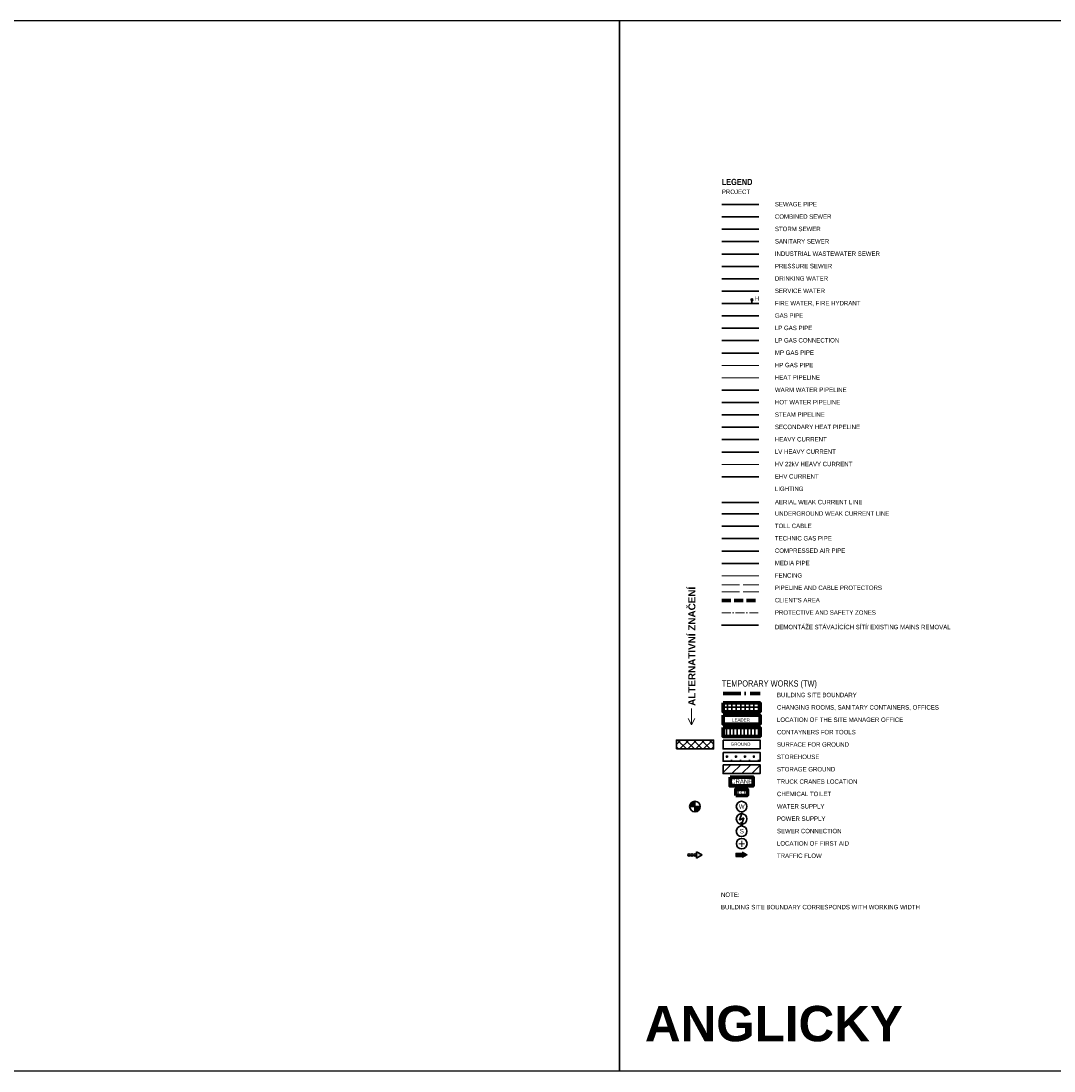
# Model space of a CAD drawing. Header units: metres. Extents: x -535942 to -530626, y -1087729 to -1086275.
# Tile 246 of 247: x -531215 to -530923, y -1087519 to -1087222. Entities that reach past the tile are written whole.
import ezdxf

# ---------------------------------------------------------------- set-up
doc = ezdxf.new("R2010")
doc.units = ezdxf.units.M
for name, pattern in [('A_CARA_07', [7, 5, -2]), ('A_CARA_15', [7.6, 5, -1.3, 0, -1.3]), ('B_CARA_06', [6, 5, -1])]:
    doc.linetypes.add(name, pattern=pattern)
for name, color, linetype, lineweight in [('AG_chranicky site', 240, 'B_CARA_06', 18), ('AG_horkovod', 240, 'G_POTR_653_PN', 35), ('AG_kanal', 24, 'G_POTR_623_PN', 35), ('AG_kanal destova', 24, 'G_POTR_626_PN', 35), ('AG_kanal jednotna', 24, 'G_POTR_624_PN', 35), ('AG_kanal prumyslova', 24, 'G_POTR_628_PN', 35), ('AG_kanal splaskova', 24, 'G_POTR_627_PN', 35), ('AG_kanal vytlacna', 24, 'G_POTR_629_PN', 35), ('AG_legenda nové', 240, 'Continuous', 35), ('AG_ochranne pasmo', 7, 'A_CARA_15', 15), ('AG_oploceni', 240, 'G_PLOT_212', 18), ('AG_parovod', 240, 'G_POTR_654_PN', 35), ('AG_plyn', 33, 'G_POTR_632_PN', 35), ('AG_plyn NTL', 33, 'G_POTR_633_PN', 35), ('AG_plyn STL', 33, 'G_POTR_634_PN', 35), ('AG_plyn technicky', 33, 'G_POTR_636_PN', 35), ('AG_plyn VTL', 251, 'G_POTR_635_PN', 13), ('AG_pozemek investora', 210, 'A_CARA_07', 70), ('AG_produktovod', 120, 'G_POTR_680_PN', 35), ('AG_rusene objekty', 240, 'HP_03_DEM', 35), ('AG_silno', 220, 'G_VED_659_PN', 35), ('AG_silno NN', 220, 'G_VED_660_PN', 35), ('AG_silno VN', 251, 'G_VED_661_PN', 13), ('AG_silno VVN', 220, 'G_VED_662_PN', 35), ('AG_slabo dalk kabel', 100, 'HP_04_916DK', 35), ('AG_slabo nadzemni', 3, 'G_VED_670_NZ', 35), ('AG_slabo podzemni', 100, 'G_VED_670_PN', 35), ('AG_sondy vrty', 50, 'Continuous', 18), ('AG_teplo', 240, 'G_POTR_651_PN', 13), ('AG_teplovod', 240, 'G_POTR_652_PN', 35), ('AG_teplovod sekunder', 240, 'G_POTR_655_PN', 35), ('AG_voda pitna', 120, 'G_POTR_616_PN', 35), ('AG_voda pozarni', 120, 'G_POTR_615_PN', 35), ('AG_voda uzitkova', 120, 'G_POTR_617_PN', 35), ('AG_vzduch stlaceny', 33, 'G_POTR_637_PN', 35), ('AG_Z1 zamereni fy xy', 251, 'Continuous', 13), ('AG_ZOV budovy tluste', 124, 'Continuous', 70), ('AG_ZOV hranice staveniste', 124, 'A_CARA_15', 70), ('AG_ZOV srafy znacky', 90, 'Continuous', 35), ('AG_ZOV text 35 tucne', 90, 'Continuous', 70)]:
    doc.layers.add(name, color=color, linetype=linetype, lineweight=lineweight)
doc.layers.add('AG_pomocné čáry', color=2, linetype='Continuous', lineweight=25, plot=False)
doc.layers.add('AG_popis nové', color=240, linetype='Continuous')
doc.layers.add('AG_ZOV legenda', color=90, linetype='Continuous')
doc.styles.add('LEGENDA_ARIAL_A', font='arialbd.ttf')
doc.styles.add('LEGENDA_ARIAL_B', font='arial.ttf')
doc.styles.add('ROMANS', font='romans')
doc.styles.get("Standard").update_dxf_attribs({"font": 'ARIALN.TTF'})
doc.styles.add('styl1', font='ARIALNB.TTF')
doc.linetypes.add('G_PLOT_212', pattern='A,5,[220,hpfmlin.shx,S=1,R=0,X=0,Y=0],5', length=10)
doc.linetypes.add('G_POTR_615_PN', pattern='A,0.5,-1,2,-6.5,[3,hpfmlin.shx,S=1,R=0,X=0,Y=0],-6.5,2,-1,0.5', length=20)
doc.linetypes.add('G_POTR_616_PN', pattern='A,0.5,-1,2,-6.5,[2,hpfmlin.shx,S=1,R=0,X=0,Y=0],-6.5,2,-1,0.5', length=20)
doc.linetypes.add('G_POTR_617_PN', pattern='A,0.5,-1,2,-6.5,[1,hpfmlin.shx,S=1,R=0,X=0,Y=0],-6.5,2,-1,0.5', length=20)
doc.linetypes.add('G_POTR_623_PN', pattern='A,0.5,-1,2,-6.5,[6,hpfmlin.shx,S=1,R=0,X=0,Y=0],-6.5,2,-1,0.5', length=20)
doc.linetypes.add('G_POTR_624_PN', pattern='A,0.5,-1,2,-6.5,[7,hpfmlin.shx,S=1,R=0,X=0,Y=0],-6.5,2,-1,0.5', length=20)
doc.linetypes.add('G_POTR_626_PN', pattern='A,0.5,-1,2,-6.5,[8,hpfmlin.shx,S=1,R=0,X=0,Y=0],-6.5,2,-1,0.5', length=20)
doc.linetypes.add('G_POTR_627_PN', pattern='A,0.5,-1,2,-6.5,[9,hpfmlin.shx,S=1,R=0,X=0,Y=0],-6.5,2,-1,0.5', length=20)
doc.linetypes.add('G_POTR_628_PN', pattern='A,0.5,-1,2,-6.5,[10,hpfmlin.shx,S=1,R=0,X=0,Y=0],-6.5,2,-1,0.5', length=20)
doc.linetypes.add('G_POTR_629_PN', pattern='A,0.5,-1,2,-6.5,[12,hpfmlin.shx,S=1,R=0,X=0,Y=0],-6.5,2,-1,0.5', length=20)
doc.linetypes.add('G_POTR_632_PN', pattern='A,0.5,-1,2,-6.5,[13,hpfmlin.shx,S=1,R=0,X=0,Y=0],-6.5,2,-1,0.5', length=20)
doc.linetypes.add('G_POTR_633_PN', pattern='A,0.5,-1,2,-6.5,[14,hpfmlin.shx,S=1,R=0,X=0,Y=0],-6.5,2,-1,0.5', length=20)
doc.linetypes.add('G_POTR_634_PN', pattern='A,0.5,-1,2,-6.5,[15,hpfmlin.shx,S=1,R=0,X=0,Y=0],-6.5,2,-1,0.5', length=20)
doc.linetypes.add('G_POTR_635_PN', pattern='A,0.5,-1,2,-6.5,[16,hpfmlin.shx,S=1,R=0,X=0,Y=0],-6.5,2,-1,0.5', length=20)
doc.linetypes.add('G_POTR_636_PN', pattern='A,0.5,-1,2,-6.5,[25,hpfmlin.shx,S=1,R=0,X=0,Y=0],-6.5,2,-1,0.5', length=20)
doc.linetypes.add('G_POTR_637_PN', pattern='A,0.5,-1,2,-1.5,[24,hpfmlin.shx,S=1,R=0,X=0,Y=0],-1.5,2,-1,0.5', length=10)
doc.linetypes.add('G_POTR_651_PN', pattern='A,0.5,-1,2,-6.5,[17,hpfmlin.shx,S=1,R=0,X=0,Y=0],-6.5,2,-1,0.5', length=20)
doc.linetypes.add('G_POTR_652_PN', pattern='A,0.5,-1,2,-6.5,[22,hpfmlin.shx,S=1,R=0,X=0,Y=0],-6.5,2,-1,0.5', length=20)
doc.linetypes.add('G_POTR_653_PN', pattern='A,0.5,-1,2,-6.5,[21,hpfmlin.shx,S=1,R=0,X=0,Y=0],-6.5,2,-1,0.5', length=20)
doc.linetypes.add('G_POTR_654_PN', pattern='A,0.5,-1,2,-6.5,[18,hpfmlin.shx,S=1,R=0,X=0,Y=0],-6.5,2,-1,0.5', length=20)
doc.linetypes.add('G_POTR_655_PN', pattern='A,0.5,-1,2,-6.5,[20,hpfmlin.shx,S=1,R=0,X=0,Y=0],-6.5,2,-1,0.5', length=20)
doc.linetypes.add('G_POTR_680_PN', pattern='A,0.5,-1,2,-6.5,[26,hpfmlin.shx,S=1,R=0,X=0,Y=0],-6.5,2,-1,0.5', length=20)
doc.linetypes.add('G_VED_659_PN', pattern='A,0.5,-1,2,-6.5,[27,hpfmlin.shx,S=1,R=0,X=0,Y=0],-6.5,2,-1,0.5', length=20)
doc.linetypes.add('G_VED_660_PN', pattern='A,0.5,-1,2,-6.5,[28,hpfmlin.shx,S=1,R=0,X=0,Y=0],-6.5,2,-1,0.5', length=20)
doc.linetypes.add('G_VED_661_PN', pattern='A,0.5,-1,2,-6.5,[29,hpfmlin.shx,S=1,R=0,X=0,Y=0],-6.5,2,-1,0.5', length=20)
doc.linetypes.add('G_VED_662_PN', pattern='A,0.5,-1,2,-6.5,[30,hpfmlin.shx,S=1,R=0,X=0,Y=0],-6.5,2,-1,0.5', length=20)
doc.linetypes.add('G_VED_670_NZ', pattern='A,3.5,-6.5,[31,hpfmlin.shx,S=1,R=0,X=0,Y=0],-6.5,3.5', length=20)
doc.linetypes.add('G_VED_670_PN', pattern='A,0.5,-1,2,-6.5,[31,hpfmlin.shx,S=1,R=0,X=0,Y=0],-6.5,2,-1,0.5', length=20)
doc.linetypes.add('HP_03_DEM', pattern='A,0,[234,hpfmlin.shx,S=1,R=0,X=0,Y=0],-12.5', length=12.5)
doc.linetypes.add('HP_04_916DK', pattern='A,3.5,-1.5,3.5,-4.2,[31,hpfmlin.shx,S=1,R=0,X=0,Y=0],-0.5,["DK",ROMANS,S=1.7,R=0,X=3.2,Y=-0.6],-7,3.5,-1.5', length=25.2)

# ---------------------------------------------------------------- blocks, each defined once
blk = doc.blocks.new('A$C48484C4E')
at = {"layer": 'AG_ZOV srafy znacky'}
for p, q in [((-1.18, -0.63), (1.36, 0.61)), ((0.32, 3.72), (-1.17, -0.63)), ((1.36, 0.61), (-0.18, -3.91)), ((-0.18, -3.91), (-0.22, -1.91)), ((-0.18, -3.91), (1.07, -2.35))]:
    blk.add_line(p, q, dxfattribs=at)
blk.add_circle((0, 0), 3, dxfattribs=at)
blk = doc.blocks.new('A$C11E2175D')
at = {"layer": 'AG_ZOV srafy znacky', "ltscale": 0.1}
blk.add_circle((0, 0), 1.5, dxfattribs=at)
at = {"layer": 'AG_ZOV srafy znacky', "ltscale": 0.1, "style": 'LEGENDA_ARIAL_B'}
blk.add_text('+', height=2.5, dxfattribs=at).set_placement((-1.02, -1.23))
blk = doc.blocks.new('A$C74971CE5')
at = {"layer": 'AG_ZOV srafy znacky', "ltscale": 0.1}
blk.add_circle((0, 0), 1.5, dxfattribs=at)
at = {"layer": 'AG_ZOV srafy znacky', "ltscale": 0.1, "style": 'LEGENDA_ARIAL_B'}
blk.add_text('S', height=1.25, dxfattribs=at).set_placement((-0.52, -0.6))
blk = doc.blocks.new('A$C703C326B')
at = {"layer": 'AG_ZOV srafy znacky', "ltscale": 0.1}
blk.add_circle((0, 0), 1.5, dxfattribs=at)
at = {"layer": 'AG_ZOV srafy znacky', "ltscale": 0.1, "style": 'LEGENDA_ARIAL_B'}
blk.add_text('W', height=1.25, dxfattribs=at).set_placement((-0.78, -0.62))
blk = doc.blocks.new('A$C0BBA2B2D')
at = {"layer": 'AG_ZOV legenda', "color": 0}
for p, q in [((-3.17, 0.47), (-1.3, 0.47)), ((-3.17, 0.47), (-3.17, -0.47)), ((-1.3, 0.75), (-1.3, 0.47)), ((0, 0), (-1.3, 0.75)), ((0, 0), (-1.3, -0.75)), ((-3.17, -0.47), (-1.3, -0.47)), ((-1.3, -0.47), (-1.3, -0.75))]:
    blk.add_line(p, q, dxfattribs=at)
for points in [[(-1.3, -0.47), (-3.17, -0.47), (-1.3, 0.47), (-3.17, 0.47)], [(0, 0), (-1.3, -0.75), (-1.3, 0.75)]]:
    blk.add_solid(points, dxfattribs=at)
blk = doc.blocks.new('A$C004D265F')
at = {"layer": 'AG_ZOV srafy znacky'}
h = blk.add_hatch(color=256, dxfattribs=at)
h.dxf.hatch_style = 1
h.paths.add_polyline_path([(-2.47, -0.89, -1), (-1.78, -0.89, -1)])
h.paths.add_polyline_path([(-1.64, -0.89, -1), (-0.95, -0.89, -1)])
h.paths.add_polyline_path([(-0.11, -0.89, -1), (-0.8, -0.89, -1)])
h.paths.add_polyline_path([(1.54, -0.89), (0, -1.78), (0, 0)])
for p, q in [((0, -1.78), (0, 0)), ((1.54, -0.89), (0, 0)), ((1.54, -0.89), (0, -1.78))]:
    blk.add_line(p, q, dxfattribs=at)
for centre in [(-2.12, -0.89), (-1.3, -0.89), (-0.46, -0.89)]:
    blk.add_circle(centre, 0.342, dxfattribs=at)
blk = doc.blocks.new('A$C6E316C57')
at = {"layer": 'AG_sondy vrty'}
for p, q in [((0, 4.64), (0, 0)), ((0, 0), (-0.92, 1.83)), ((0, 0), (0.92, 1.83))]:
    blk.add_line(p, q, dxfattribs=at)
at = {"layer": 'AG_sondy vrty', "style": 'LEGENDA_ARIAL_A'}
blk.add_text('ALTERNATIVNÍ ZNAČENÍ', height=2, rotation=90, dxfattribs=at).set_placement((1.12, 5.37))
blk = doc.blocks.new('A$C49C90351')
at = {"layer": 'AG_ZOV srafy znacky'}
for p, q in [((-3, 0), (3, 0)), ((0, -3), (0, 3))]:
    blk.add_line(p, q, dxfattribs=at)
at = {"layer": 'AG_ZOV srafy znacky', "const_width": 3}
for points in [[(0, 1.5, 0.414214), (-1.5, 0)], [(0, -1.5, 0.414214), (1.5, 0)]]:
    blk.add_lwpolyline(points, format="xyb", dxfattribs=at)
at = {"layer": 'AG_ZOV srafy znacky'}
blk.add_circle((0, 0), 3, dxfattribs=at)

msp = doc.modelspace()

# ---------------------------------------------------------------- hatches: boundary and pattern name
at = {"layer": 'AG_ZOV srafy znacky', "ltscale": 0.1}
h = msp.add_hatch(dxfattribs=at)
h.set_pattern_fill('ANSI37', color=256, scale=10, angle=45)
h.set_pattern_definition([(90, (-531016.5591, -1087414.7542), (-1.25, 2e-16), []), (180, (-531016.5591, -1087414.7542), (-2e-16, -1.25), [])])
h.paths.add_polyline_path([(-531016.559, -1087414.754), (-531016.559, -1087417.254), (-531006.059, -1087417.254), (-531006.059, -1087414.754)])
h = msp.add_hatch(dxfattribs=at)
h.set_pattern_fill('_USER,_O', color=256, angle=90, pattern_type=0)
h.set_pattern_definition([(90, (-531289.5591, -1087483.2542), (-1, 6e-17), [])])
h.paths.add_polyline_path([(-531016.559, -1087421.754), (-531016.559, -1087424.254), (-531006.059, -1087424.254), (-531006.059, -1087421.754)])
h = msp.add_hatch(dxfattribs=at)
h.set_pattern_fill('ANSI37', color=256, scale=0.5)
h.set_pattern_definition([(45, (-531324.1927, -1087498.6697), (-1.122532, 1.122532), []), (135, (-531324.1927, -1087498.6697), (-1.122532, -1.122532), [])])
h.paths.add_polyline_path([(-531029.747, -1087425.254), (-531029.747, -1087427.754), (-531019.247, -1087427.754), (-531019.247, -1087425.254)])
h = msp.add_hatch(dxfattribs=at)
h.set_pattern_fill('CROSS', color=256, scale=0.2)
h.set_pattern_definition([(0, (-537157.4935, -1090848.7774), (1.27, 1.27), [0.635, -1.905]), (90, (-537157.176, -1090849.0949), (-1.27, 1.27), [0.635, -1.905])])
h.paths.add_polyline_path([(-531016.559, -1087428.754), (-531016.559, -1087431.254), (-531006.059, -1087431.254), (-531006.059, -1087428.754)])
h = msp.add_hatch(dxfattribs=at)
h.set_pattern_fill('_USER,_O', color=256, scale=2, angle=45, pattern_type=0)
h.set_pattern_definition([(45, (58868.4978, -5581.2398), (-1.4142135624, 1.4142135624), [])])
h.paths.add_polyline_path([(-531016.559, -1087432.254), (-531016.559, -1087434.754), (-531006.059, -1087434.754), (-531006.059, -1087432.254)])

# ---------------------------------------------------------------- linework, layer by layer
at = {"layer": 'AG_chranicky site'}
for p, q in [((-531016.885, -1087381.333), (-531006.385, -1087381.333)), ((-531016.885, -1087383.333), (-531006.385, -1087383.333))]:
    msp.add_line(p, q, dxfattribs=at)
at = {"layer": 'AG_horkovod', "ltscale": 0.5}
msp.add_line((-531016.885, -1087329.791), (-531006.385, -1087329.791), dxfattribs=at)
msp.add_line((-531016.885, -1087329.791), (-531006.385, -1087329.791), dxfattribs=at)
at = {"layer": 'AG_kanal', "ltscale": 0.5}
msp.add_line((-531016.885, -1087273.791), (-531006.385, -1087273.791), dxfattribs=at)
at = {"layer": 'AG_kanal destova', "ltscale": 0.5}
msp.add_line((-531016.885, -1087280.791), (-531006.385, -1087280.791), dxfattribs=at)
at = {"layer": 'AG_kanal jednotna', "ltscale": 0.5}
msp.add_line((-531016.885, -1087277.291), (-531006.385, -1087277.291), dxfattribs=at)
at = {"layer": 'AG_kanal prumyslova', "ltscale": 0.5}
msp.add_line((-531016.885, -1087287.791), (-531006.385, -1087287.791), dxfattribs=at)
at = {"layer": 'AG_kanal splaskova', "ltscale": 0.5}
msp.add_line((-531016.885, -1087284.291), (-531006.385, -1087284.291), dxfattribs=at)
at = {"layer": 'AG_kanal vytlacna', "ltscale": 0.5}
msp.add_line((-531016.885, -1087291.291), (-531006.385, -1087291.291), dxfattribs=at)
at = {"layer": 'AG_ochranne pasmo', "ltscale": 0.5}
msp.add_line((-531016.885, -1087389.291), (-531006.385, -1087389.291), dxfattribs=at)
at = {"layer": 'AG_oploceni', "ltscale": 0.5}
msp.add_line((-531016.885, -1087378.791), (-531006.385, -1087378.791), dxfattribs=at)
at = {"layer": 'AG_parovod', "ltscale": 0.5}
msp.add_line((-531016.885, -1087333.291), (-531006.385, -1087333.291), dxfattribs=at)
msp.add_line((-531016.885, -1087333.291), (-531006.385, -1087333.291), dxfattribs=at)
at = {"layer": 'AG_plyn', "ltscale": 0.5}
msp.add_line((-531016.885, -1087305.291), (-531006.385, -1087305.291), dxfattribs=at)
at = {"layer": 'AG_plyn NTL', "ltscale": 0.5}
for p, q in [((-531016.885, -1087308.791), (-531006.385, -1087308.791)), ((-531016.885, -1087312.291), (-531006.385, -1087312.291))]:
    msp.add_line(p, q, dxfattribs=at)
at = {"layer": 'AG_plyn STL', "ltscale": 0.5}
msp.add_line((-531016.885, -1087315.791), (-531006.385, -1087315.791), dxfattribs=at)
msp.add_line((-531016.885, -1087315.791), (-531006.385, -1087315.791), dxfattribs=at)
at = {"layer": 'AG_plyn technicky', "ltscale": 0.5}
msp.add_line((-531016.885, -1087368.291), (-531006.385, -1087368.291), dxfattribs=at)
msp.add_line((-531016.885, -1087368.291), (-531006.385, -1087368.291), dxfattribs=at)
at = {"layer": 'AG_plyn VTL', "ltscale": 0.5}
msp.add_line((-531016.885, -1087319.291), (-531006.385, -1087319.291), dxfattribs=at)
msp.add_line((-531016.885, -1087319.291), (-531006.385, -1087319.291), dxfattribs=at)
at = {"layer": 'AG_pomocné čáry'}
for points in [[(-531465.793, -1087518.875), (-531045.793, -1087518.875), (-531045.793, -1087221.875), (-531465.793, -1087221.875)], [(-531045.793, -1087518.875), (-530625.793, -1087518.875), (-530625.793, -1087221.875), (-531045.793, -1087221.875)]]:
    msp.add_lwpolyline(points, close=True, dxfattribs=at)
at = {"layer": 'AG_pozemek investora', "ltscale": 0.5}
msp.add_line((-531016.885, -1087385.791), (-531006.385, -1087385.791), dxfattribs=at)
at = {"layer": 'AG_produktovod', "ltscale": 0.5}
msp.add_line((-531016.885, -1087375.291), (-531006.385, -1087375.291), dxfattribs=at)
at = {"layer": 'AG_rusene objekty', "ltscale": 0.5}
msp.add_line((-531017, -1087392.791), (-531006.5, -1087392.791), dxfattribs=at)
at = {"layer": 'AG_silno', "ltscale": 0.5}
msp.add_line((-531016.885, -1087340.291), (-531006.385, -1087340.291), dxfattribs=at)
msp.add_line((-531016.885, -1087340.291), (-531006.385, -1087340.291), dxfattribs=at)
at = {"layer": 'AG_silno NN', "ltscale": 0.5}
msp.add_line((-531016.885, -1087343.791), (-531006.385, -1087343.791), dxfattribs=at)
msp.add_line((-531016.885, -1087343.791), (-531006.385, -1087343.791), dxfattribs=at)
at = {"layer": 'AG_silno VN', "ltscale": 0.5}
msp.add_line((-531016.885, -1087347.291), (-531006.385, -1087347.291), dxfattribs=at)
msp.add_line((-531016.885, -1087347.291), (-531006.385, -1087347.291), dxfattribs=at)
at = {"layer": 'AG_silno VVN', "ltscale": 0.5}
msp.add_line((-531016.885, -1087350.791), (-531006.385, -1087350.791), dxfattribs=at)
msp.add_line((-531016.885, -1087350.791), (-531006.385, -1087350.791), dxfattribs=at)
at = {"layer": 'AG_slabo dalk kabel', "ltscale": 0.4}
msp.add_line((-531016.885, -1087364.791), (-531006.385, -1087364.791), dxfattribs=at)
msp.add_line((-531016.885, -1087364.791), (-531006.385, -1087364.791), dxfattribs=at)
at = {"layer": 'AG_slabo nadzemni', "ltscale": 0.5}
msp.add_line((-531016.885, -1087358.055), (-531006.385, -1087358.055), dxfattribs=at)
msp.add_line((-531016.885, -1087358.055), (-531006.385, -1087358.055), dxfattribs=at)
at = {"layer": 'AG_slabo podzemni', "ltscale": 0.5}
msp.add_line((-531016.885, -1087361.291), (-531006.385, -1087361.291), dxfattribs=at)
msp.add_line((-531016.885, -1087361.291), (-531006.385, -1087361.291), dxfattribs=at)
at = {"layer": 'AG_teplo', "ltscale": 0.5}
msp.add_line((-531016.885, -1087322.791), (-531006.385, -1087322.791), dxfattribs=at)
msp.add_line((-531016.885, -1087322.791), (-531006.385, -1087322.791), dxfattribs=at)
at = {"layer": 'AG_teplovod', "ltscale": 0.5}
msp.add_line((-531016.885, -1087326.291), (-531006.385, -1087326.291), dxfattribs=at)
msp.add_line((-531016.885, -1087326.291), (-531006.385, -1087326.291), dxfattribs=at)
at = {"layer": 'AG_teplovod sekunder', "ltscale": 0.5}
msp.add_line((-531016.885, -1087336.791), (-531006.385, -1087336.791), dxfattribs=at)
msp.add_line((-531016.885, -1087336.791), (-531006.385, -1087336.791), dxfattribs=at)
at = {"layer": 'AG_voda pitna', "ltscale": 0.5}
msp.add_line((-531016.885, -1087294.791), (-531006.385, -1087294.791), dxfattribs=at)
at = {"layer": 'AG_voda pozarni', "ltscale": 0.5}
msp.add_line((-531016.885, -1087301.791), (-531006.385, -1087301.791), dxfattribs=at)
at = {"layer": 'AG_voda pozarni', "ltscale": 0.1}
msp.add_line((-531008.38, -1087301.791), (-531008.38, -1087300.983), dxfattribs=at)
at = {"layer": 'AG_voda pozarni', "linetype": 'Continuous'}
msp.add_circle((-531008.38, -1087300.733), 0.25, dxfattribs=at)
at = {"layer": 'AG_voda uzitkova', "ltscale": 0.5}
msp.add_line((-531016.885, -1087298.291), (-531006.385, -1087298.291), dxfattribs=at)
at = {"layer": 'AG_vzduch stlaceny', "ltscale": 0.5}
msp.add_line((-531016.885, -1087371.791), (-531006.385, -1087371.791), dxfattribs=at)
msp.add_line((-531016.885, -1087371.791), (-531006.385, -1087371.791), dxfattribs=at)
at = {"layer": 'AG_Z1 zamereni fy xy', "ltscale": 0.4}
msp.add_line((-531006.5, -1087392.791), (-531017, -1087392.791), dxfattribs=at)
at = {"layer": 'AG_ZOV budovy tluste', "ltscale": 0.1}
for points in [[(-531016.559, -1087414.754), (-531016.559, -1087417.254), (-531006.059, -1087417.254), (-531006.059, -1087414.754)], [(-531016.559, -1087418.254), (-531016.559, -1087420.754), (-531006.059, -1087420.754), (-531006.059, -1087418.254)], [(-531016.559, -1087421.754), (-531016.559, -1087424.254), (-531006.059, -1087424.254), (-531006.059, -1087421.754)], [(-531014.556, -1087435.754), (-531014.556, -1087438.254), (-531008.062, -1087438.254), (-531008.062, -1087435.754)], [(-531012.959, -1087440.935), (-531009.659, -1087440.935), (-531009.659, -1087439.235), (-531012.959, -1087439.235)]]:
    msp.add_lwpolyline(points, close=True, dxfattribs=at)
at = {"layer": 'AG_ZOV hranice staveniste', "linetype": 'A_CARA_15'}
msp.add_line((-531016.559, -1087412.055), (-531006.059, -1087412.055), dxfattribs=at)
at = {"layer": 'AG_ZOV srafy znacky', "ltscale": 0.1}
for points in [[(-531029.747, -1087427.754), (-531019.247, -1087427.754), (-531019.247, -1087425.254), (-531029.747, -1087425.254)], [(-531016.559, -1087425.254), (-531016.559, -1087427.754), (-531006.059, -1087427.754), (-531006.059, -1087425.254)], [(-531016.559, -1087428.754), (-531016.559, -1087431.254), (-531006.059, -1087431.254), (-531006.059, -1087428.754)], [(-531016.559, -1087432.254), (-531016.559, -1087434.754), (-531006.059, -1087434.754), (-531006.059, -1087432.254)]]:
    msp.add_lwpolyline(points, close=True, dxfattribs=at)

# ---------------------------------------------------------------- block references
at = {"layer": 'AG_ZOV srafy znacky'}
for name, p in [('A$C6E316C57', (-531025.49, -1087420.96)), ('A$C703C326B', (-531011.309, -1087444.076)), ('A$C74971CE5', (-531011.309, -1087451.074)), ('A$C11E2175D', (-531011.263, -1087454.566)), ('A$C004D265F', (-531024.042, -1087456.864)), ('A$C0BBA2B2D', (-531009.722, -1087457.752))]:
    msp.add_blockref(name, p, dxfattribs=at)
at = {"layer": 'AG_ZOV srafy znacky', "xscale": 0.5, "yscale": 0.5, "zscale": 0.5}
for name, p in [('A$C49C90351', (-531024.497, -1087444.076)), ('A$C48484C4E', (-531011.309, -1087447.572))]:
    msp.add_blockref(name, p, dxfattribs=at)

# ---------------------------------------------------------------- texts
at = {"layer": 'AG_legenda nové'}
for s, p in [('PROJECT', (-531016.885, -1087270.816)), ('SEWAGE PIPE', (-531001.885, -1087274.316)), ('COMBINED SEWER', (-531001.885, -1087277.816)), ('STORM SEWER ', (-531001.885, -1087281.316)), ('SANITARY SEWER ', (-531001.885, -1087284.816)), ('INDUSTRIAL WASTEWATER SEWER', (-531001.885, -1087288.316)), ('PRESSURE SEWER', (-531001.885, -1087291.816)), ('DRINKING WATER', (-531001.885, -1087295.316)), ('SERVICE WATER', (-531001.885, -1087298.816)), ('FIRE WATER, FIRE HYDRANT', (-531001.885, -1087302.316)), ('GAS PIPE', (-531001.885, -1087305.816)), ('LP GAS PIPE', (-531001.885, -1087309.316)), ('LP GAS CONNECTION', (-531001.885, -1087312.816)), ('MP GAS PIPE', (-531001.885, -1087316.316)), ('HP GAS PIPE', (-531001.885, -1087319.816)), ('HEAT PIPELINE', (-531001.885, -1087323.316)), ('WARM WATER PIPELINE', (-531001.885, -1087326.816)), ('HOT WATER PIPELINE', (-531001.885, -1087330.316)), ('STEAM PIPELINE', (-531001.885, -1087333.816)), ('SECONDARY HEAT PIPELINE', (-531001.885, -1087337.316)), ('HEAVY CURRENT', (-531001.885, -1087340.816)), ('LV HEAVY CURRENT', (-531001.885, -1087344.316)), ('HV 22kV HEAVY CURRENT', (-531001.885, -1087347.816)), ('EHV CURRENT', (-531001.885, -1087351.316)), ('LIGHTING', (-531001.885, -1087354.816)), ('AERIAL WEAK CURRENT LINE', (-531001.885, -1087358.58)), ('UNDERGROUND WEAK CURRENT LINE', (-531001.885, -1087361.816)), ('TOLL CABLE', (-531001.885, -1087365.316)), ('TECHNIC GAS PIPE ', (-531001.885, -1087368.816)), ('COMPRESSED AIR PIPE', (-531001.885, -1087372.316)), ('MEDIA PIPE', (-531001.885, -1087375.816)), ('FENCING', (-531001.885, -1087379.316)), ('PIPELINE AND CABLE PROTECTORS', (-531001.885, -1087382.816)), ("CLIENT'S AREA", (-531001.885, -1087386.316)), ('PROTECTIVE AND SAFETY ZONES', (-531001.885, -1087389.816)), ('DEMONTÁŽE STÁVAJÍCÍCH SÍTÍ/ EXISTING MAINS REMOVAL', (-531001.885, -1087393.923))]:
    msp.add_text(s, height=1.25, dxfattribs=at).set_placement(p)
at = {"layer": 'AG_pomocné čáry', "style": 'LEGENDA_ARIAL_A'}
msp.add_text('ANGLICKY', height=10, dxfattribs=at).set_placement((-531038.653, -1087510.467))
at = {"layer": 'AG_popis nové', "style": 'styl1'}
msp.add_text('LEGEND', height=1.75, dxfattribs=at).set_placement((-531016.931, -1087268.282))
at = {"layer": 'AG_voda pozarni', "linetype": 'Continuous', "style": 'LEGENDA_ARIAL_B'}
msp.add_text('H', height=1.25, dxfattribs=at).set_placement((-531007.6, -1087301.003))
at = {"layer": 'AG_ZOV legenda'}
for s, p in [('BUILDING SITE BOUNDARY', (-531001.302, -1087413.14)), ('CHANGING ROOMS, SANITARY CONTAINERS, OFFICES', (-531001.302, -1087416.64)), ('LOCATION OF THE SITE MANAGER OFFICE', (-531001.302, -1087420.14)), ('CONTAYNERS FOR TOOLS', (-531001.302, -1087423.64)), ('SURFACE FOR GROUND', (-531001.302, -1087427.14)), ('STOREHOUSE', (-531001.302, -1087430.64)), ('STORAGE GROUND', (-531001.302, -1087434.14)), ('CRANE', (-531014.268, -1087437.606)), ('TRUCK CRANES LOCATION ', (-531001.302, -1087437.64)), ('CHEMICAL TOILET', (-531001.302, -1087441.132)), ('WATER SUPPLY', (-531001.302, -1087444.636)), ('POWER SUPPLY', (-531001.302, -1087448.132)), ('SEWER CONNECTION', (-531001.302, -1087451.628)), ('LOCATION OF FIRST AID', (-531001.302, -1087455.12)), ('TRAFFIC FLOW', (-531001.302, -1087458.612)), ('NOTE:', (-531017.135, -1087469.642)), ('BUILDING SITE BOUNDARY CORRESPONDS WITH WORKING WIDTH', (-531017.135, -1087473.138))]:
    msp.add_text(s, height=1.25, dxfattribs=at).set_placement(p)
at = {"layer": 'AG_ZOV srafy znacky', "ltscale": 0.1, "style": 'LEGENDA_ARIAL_B'}
for s, height, p in [('LEADER', 0.9, (-531014.005, -1087420.032)), ('GROUND', 0.9, (-531014.39, -1087426.873)), ('TOI', 1.25, (-531012.687, -1087440.738))]:
    msp.add_text(s, height=height, dxfattribs=at).set_placement(p)
at = {"layer": 'AG_ZOV text 35 tucne'}
msp.add_text('TEMPORARY WORKS (TW)', height=1.75, dxfattribs=at).set_placement((-531016.885, -1087410.141))

doc.saveas('drawing.dxf')
